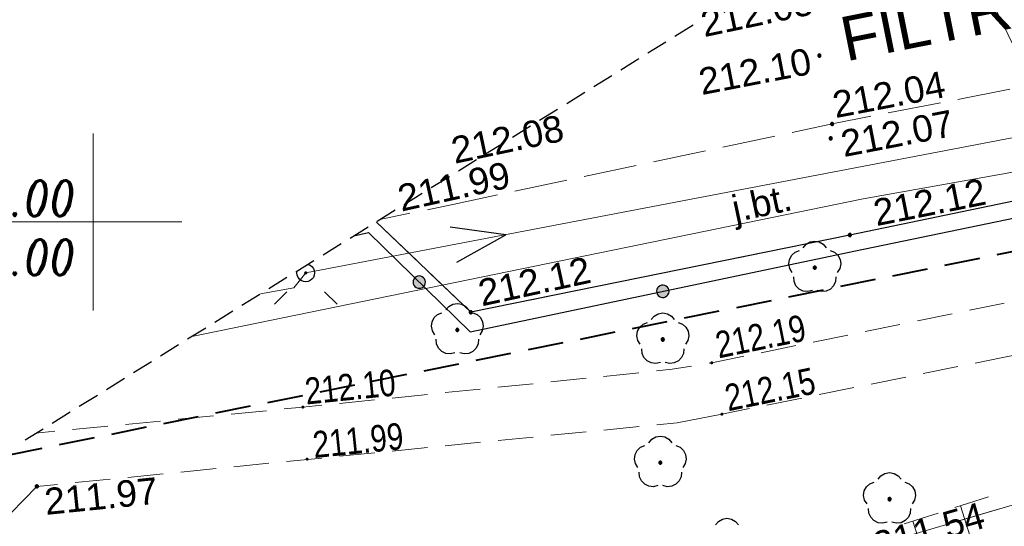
# Model space of a CAD drawing. Header units: metres. Extents: x 7419414 to 7419803, y 5549484 to 5549731.
# Tile 24 of 102: x 7419448 to 7419476, y 5549641 to 5549656. Entities that reach past the tile are written whole.
import ezdxf

# ---------------------------------------------------------------- set-up
doc = ezdxf.new("R2010")
doc.units = ezdxf.units.M
doc.header["$MEASUREMENT"] = 0
doc.layers.get('0').update_dxf_attribs({"color": 250})
for name, color, linetype, lineweight in [('EGDE', 7, 'Continuous', 13), ('EGKK', 82, 'Continuous', 13), ('EGUG', 96, 'Continuous', 13), ('GELULI_O', 7, 'Continuous', 13), ('KTCR02', 18, 'Continuous', 13), ('LINIE ROZGRANICZAJĄCE MPZP', 212, 'Continuous', 0), ('OTKC', 7, 'Continuous', 13), ('OTKJ', 7, 'Continuous', 13), ('OTKJ_O', 7, 'Continuous', 13), ('OTKK', 7, 'Continuous', 30), ('OTOO', 7, 'Continuous', 30), ('OTRK', 7, 'Continuous', 13), ('OTRS_O', 7, 'Continuous', 13), ('RTPW02', 250, 'Continuous', 0), ('SUEP', 1, 'Continuous', 13), ('sutp', 250, 'Continuous', 0), ('UEEPA_512', 250, 'Continuous', 0), ('Zakres', 7, 'Continuous', 0)]:
    doc.layers.add(name, color=color, linetype=linetype, lineweight=lineweight)
doc.styles.add('Arial', font='arial.ttf')

# ---------------------------------------------------------------- blocks, each defined once
blk = doc.blocks.new('RTPW02')
at = {"layer": 'RTPW02', "linetype": 'Continuous', "lineweight": 13}
h = blk.add_hatch(color=250, dxfattribs=at)
edge = h.paths.add_edge_path()
edge.add_arc((0, 0), 0.0045, 0, 360)

msp = doc.modelspace()

# ---------------------------------------------------------------- hatches: boundary and pattern name
at = {"linetype": 'Continuous'}
for points in [[(7419470.5, 5549654.655), (7419470.488, 5549654.657), (7419470.478, 5549654.661), (7419470.468, 5549654.668), (7419470.461, 5549654.677), (7419470.457, 5549654.688), (7419470.455, 5549654.7), (7419470.457, 5549654.712), (7419470.461, 5549654.722), (7419470.468, 5549654.732), (7419470.478, 5549654.739), (7419470.488, 5549654.743), (7419470.5, 5549654.745), (7419470.512, 5549654.743), (7419470.522, 5549654.739), (7419470.532, 5549654.732), (7419470.539, 5549654.722), (7419470.543, 5549654.712), (7419470.545, 5549654.7), (7419470.543, 5549654.688), (7419470.539, 5549654.677), (7419470.532, 5549654.668), (7419470.522, 5549654.661), (7419470.512, 5549654.657)], [(7419470.86, 5549652.725), (7419470.848, 5549652.727), (7419470.838, 5549652.731), (7419470.828, 5549652.738), (7419470.821, 5549652.747), (7419470.817, 5549652.758), (7419470.815, 5549652.77), (7419470.817, 5549652.782), (7419470.821, 5549652.792), (7419470.828, 5549652.802), (7419470.838, 5549652.809), (7419470.848, 5549652.813), (7419470.86, 5549652.815), (7419470.872, 5549652.813), (7419470.883, 5549652.809), (7419470.892, 5549652.802), (7419470.899, 5549652.792), (7419470.903, 5549652.782), (7419470.905, 5549652.77), (7419470.903, 5549652.758), (7419470.899, 5549652.747), (7419470.892, 5549652.738), (7419470.883, 5549652.731), (7419470.872, 5549652.727)], [(7419470.82, 5549652.315), (7419470.808, 5549652.317), (7419470.798, 5549652.321), (7419470.788, 5549652.328), (7419470.781, 5549652.338), (7419470.777, 5549652.348), (7419470.775, 5549652.36), (7419470.777, 5549652.372), (7419470.781, 5549652.383), (7419470.788, 5549652.392), (7419470.798, 5549652.399), (7419470.808, 5549652.403), (7419470.82, 5549652.405), (7419470.832, 5549652.403), (7419470.843, 5549652.399), (7419470.852, 5549652.392), (7419470.859, 5549652.383), (7419470.863, 5549652.372), (7419470.865, 5549652.36), (7419470.863, 5549652.348), (7419470.859, 5549652.338), (7419470.852, 5549652.328), (7419470.843, 5549652.321), (7419470.832, 5549652.317)], [(7419471.36, 5549649.585), (7419471.348, 5549649.587), (7419471.338, 5549649.591), (7419471.328, 5549649.598), (7419471.321, 5549649.608), (7419471.317, 5549649.618), (7419471.315, 5549649.63), (7419471.317, 5549649.642), (7419471.321, 5549649.653), (7419471.328, 5549649.662), (7419471.338, 5549649.669), (7419471.348, 5549649.673), (7419471.36, 5549649.675), (7419471.372, 5549649.673), (7419471.383, 5549649.669), (7419471.392, 5549649.662), (7419471.399, 5549649.653), (7419471.403, 5549649.642), (7419471.405, 5549649.63), (7419471.403, 5549649.618), (7419471.399, 5549649.608), (7419471.392, 5549649.598), (7419471.383, 5549649.591), (7419471.372, 5549649.587)], [(7419470.37, 5549648.665), (7419470.356, 5549648.667), (7419470.344, 5549648.674), (7419470.334, 5549648.684), (7419470.327, 5549648.696), (7419470.325, 5549648.71), (7419470.327, 5549648.724), (7419470.334, 5549648.736), (7419470.344, 5549648.746), (7419470.356, 5549648.753), (7419470.37, 5549648.755), (7419470.384, 5549648.753), (7419470.396, 5549648.746), (7419470.406, 5549648.736), (7419470.413, 5549648.724), (7419470.415, 5549648.71), (7419470.413, 5549648.696), (7419470.406, 5549648.684), (7419470.396, 5549648.674), (7419470.384, 5549648.667)], [(7419459.207, 5549648.125), (7419459.162, 5549648.13), (7419459.119, 5549648.147), (7419459.083, 5549648.175), (7419459.055, 5549648.211), (7419459.037, 5549648.253), (7419459.03, 5549648.298), (7419459.035, 5549648.343), (7419459.052, 5549648.386), (7419459.08, 5549648.422), (7419459.116, 5549648.45), (7419459.158, 5549648.468), (7419459.203, 5549648.475), (7419459.248, 5549648.47), (7419459.291, 5549648.453), (7419459.327, 5549648.425), (7419459.355, 5549648.389), (7419459.373, 5549648.347), (7419459.38, 5549648.302), (7419459.375, 5549648.257), (7419459.358, 5549648.214), (7419459.33, 5549648.178), (7419459.294, 5549648.15), (7419459.252, 5549648.132)], [(7419459.207, 5549648.125), (7419459.162, 5549648.13), (7419459.119, 5549648.147), (7419459.083, 5549648.175), (7419459.055, 5549648.211), (7419459.037, 5549648.253), (7419459.03, 5549648.298), (7419459.035, 5549648.343), (7419459.052, 5549648.386), (7419459.08, 5549648.422), (7419459.116, 5549648.45), (7419459.158, 5549648.468), (7419459.203, 5549648.475), (7419459.248, 5549648.47), (7419459.291, 5549648.453), (7419459.327, 5549648.425), (7419459.355, 5549648.389), (7419459.373, 5549648.347), (7419459.38, 5549648.302), (7419459.375, 5549648.257), (7419459.358, 5549648.214), (7419459.33, 5549648.178), (7419459.294, 5549648.15), (7419459.252, 5549648.132)], [(7419466.07, 5549647.865), (7419466.025, 5549647.874), (7419465.984, 5549647.894), (7419465.95, 5549647.923), (7419465.924, 5549647.961), (7419465.909, 5549648.004), (7419465.905, 5549648.05), (7419465.914, 5549648.095), (7419465.934, 5549648.136), (7419465.963, 5549648.17), (7419466.001, 5549648.196), (7419466.044, 5549648.211), (7419466.09, 5549648.215), (7419466.135, 5549648.206), (7419466.176, 5549648.186), (7419466.21, 5549648.157), (7419466.236, 5549648.119), (7419466.251, 5549648.076), (7419466.255, 5549648.03), (7419466.246, 5549647.985), (7419466.226, 5549647.944), (7419466.197, 5549647.91), (7419466.159, 5549647.884), (7419466.116, 5549647.869)], [(7419466.07, 5549647.865), (7419466.025, 5549647.874), (7419465.984, 5549647.894), (7419465.95, 5549647.923), (7419465.924, 5549647.961), (7419465.909, 5549648.004), (7419465.905, 5549648.05), (7419465.914, 5549648.095), (7419465.934, 5549648.136), (7419465.963, 5549648.17), (7419466.001, 5549648.196), (7419466.044, 5549648.211), (7419466.09, 5549648.215), (7419466.135, 5549648.206), (7419466.176, 5549648.186), (7419466.21, 5549648.157), (7419466.236, 5549648.119), (7419466.251, 5549648.076), (7419466.255, 5549648.03), (7419466.246, 5549647.985), (7419466.226, 5549647.944), (7419466.197, 5549647.91), (7419466.159, 5549647.884), (7419466.116, 5549647.869)], [(7419460.66, 5549647.405), (7419460.648, 5549647.407), (7419460.637, 5549647.411), (7419460.628, 5549647.418), (7419460.621, 5549647.428), (7419460.617, 5549647.438), (7419460.615, 5549647.45), (7419460.617, 5549647.462), (7419460.621, 5549647.473), (7419460.628, 5549647.482), (7419460.637, 5549647.489), (7419460.648, 5549647.493), (7419460.66, 5549647.495), (7419460.672, 5549647.493), (7419460.682, 5549647.489), (7419460.692, 5549647.482), (7419460.699, 5549647.473), (7419460.703, 5549647.462), (7419460.705, 5549647.45), (7419460.703, 5549647.438), (7419460.699, 5549647.428), (7419460.692, 5549647.418), (7419460.682, 5549647.411), (7419460.672, 5549647.407)], [(7419460.28, 5549646.905), (7419460.266, 5549646.907), (7419460.254, 5549646.914), (7419460.244, 5549646.924), (7419460.237, 5549646.936), (7419460.235, 5549646.95), (7419460.237, 5549646.964), (7419460.244, 5549646.976), (7419460.254, 5549646.986), (7419460.266, 5549646.993), (7419460.28, 5549646.995), (7419460.294, 5549646.993), (7419460.306, 5549646.986), (7419460.316, 5549646.976), (7419460.323, 5549646.964), (7419460.325, 5549646.95), (7419460.323, 5549646.936), (7419460.316, 5549646.924), (7419460.306, 5549646.914), (7419460.294, 5549646.907)], [(7419466.08, 5549646.635), (7419466.066, 5549646.637), (7419466.054, 5549646.644), (7419466.044, 5549646.654), (7419466.037, 5549646.666), (7419466.035, 5549646.68), (7419466.037, 5549646.694), (7419466.044, 5549646.706), (7419466.054, 5549646.716), (7419466.066, 5549646.723), (7419466.08, 5549646.725), (7419466.094, 5549646.723), (7419466.106, 5549646.716), (7419466.116, 5549646.706), (7419466.123, 5549646.694), (7419466.125, 5549646.68), (7419466.123, 5549646.666), (7419466.116, 5549646.654), (7419466.106, 5549646.644), (7419466.094, 5549646.637)], [(7419466.01, 5549643.155), (7419465.996, 5549643.157), (7419465.984, 5549643.164), (7419465.974, 5549643.174), (7419465.967, 5549643.186), (7419465.965, 5549643.2), (7419465.967, 5549643.214), (7419465.974, 5549643.226), (7419465.984, 5549643.236), (7419465.996, 5549643.243), (7419466.01, 5549643.245), (7419466.024, 5549643.243), (7419466.036, 5549643.236), (7419466.046, 5549643.226), (7419466.053, 5549643.214), (7419466.055, 5549643.2), (7419466.053, 5549643.186), (7419466.046, 5549643.174), (7419466.036, 5549643.164), (7419466.024, 5549643.157)], [(7419448.41, 5549642.485), (7419448.398, 5549642.487), (7419448.388, 5549642.491), (7419448.378, 5549642.498), (7419448.371, 5549642.507), (7419448.367, 5549642.518), (7419448.365, 5549642.53), (7419448.367, 5549642.542), (7419448.371, 5549642.552), (7419448.378, 5549642.562), (7419448.388, 5549642.569), (7419448.398, 5549642.573), (7419448.41, 5549642.575), (7419448.422, 5549642.573), (7419448.433, 5549642.569), (7419448.442, 5549642.562), (7419448.449, 5549642.552), (7419448.453, 5549642.542), (7419448.455, 5549642.53), (7419448.453, 5549642.518), (7419448.449, 5549642.507), (7419448.442, 5549642.498), (7419448.433, 5549642.491), (7419448.422, 5549642.487)], [(7419472.48, 5549642.125), (7419472.466, 5549642.127), (7419472.454, 5549642.134), (7419472.444, 5549642.144), (7419472.437, 5549642.156), (7419472.435, 5549642.17), (7419472.437, 5549642.184), (7419472.444, 5549642.196), (7419472.454, 5549642.206), (7419472.466, 5549642.213), (7419472.48, 5549642.215), (7419472.494, 5549642.213), (7419472.506, 5549642.206), (7419472.516, 5549642.196), (7419472.523, 5549642.184), (7419472.525, 5549642.17), (7419472.523, 5549642.156), (7419472.516, 5549642.144), (7419472.506, 5549642.134), (7419472.494, 5549642.127)]]:
    msp.add_hatch(color=0, dxfattribs=at).paths.add_polyline_path(points)
msp.add_hatch(color=0).paths.add_polyline_path([(7419456.002, 5549648.515), (7419455.99, 5549648.516), (7419455.98, 5549648.52), (7419455.97, 5549648.526), (7419455.963, 5549648.534), (7419455.958, 5549648.544), (7419455.955, 5549648.554), (7419455.955, 5549648.566), (7419455.959, 5549648.578), (7419455.965, 5549648.589), (7419455.976, 5549648.598), (7419455.987, 5549648.603), (7419455.999, 5549648.605), (7419456.012, 5549648.603), (7419456.021, 5549648.6), (7419456.03, 5549648.593), (7419456.038, 5549648.584), (7419456.043, 5549648.573), (7419456.045, 5549648.561), (7419456.044, 5549648.552), (7419456.041, 5549648.541), (7419456.033, 5549648.53), (7419456.025, 5549648.522), (7419456.014, 5549648.517)])

# ---------------------------------------------------------------- linework, layer by layer
at = {"color": 0, "linetype": 'Continuous', "flags": 128}
for points in [[(7419470.455, 5549654.7), (7419470.457, 5549654.688), (7419470.461, 5549654.677), (7419470.468, 5549654.668), (7419470.478, 5549654.661), (7419470.488, 5549654.657), (7419470.5, 5549654.655), (7419470.512, 5549654.657), (7419470.522, 5549654.661), (7419470.532, 5549654.668), (7419470.539, 5549654.677), (7419470.543, 5549654.688), (7419470.545, 5549654.7), (7419470.543, 5549654.712), (7419470.539, 5549654.722), (7419470.532, 5549654.732), (7419470.522, 5549654.739), (7419470.512, 5549654.743), (7419470.5, 5549654.745), (7419470.488, 5549654.743), (7419470.478, 5549654.739), (7419470.468, 5549654.732), (7419470.461, 5549654.722), (7419470.457, 5549654.712), (7419470.455, 5549654.7)], [(7419470.815, 5549652.77), (7419470.817, 5549652.758), (7419470.821, 5549652.747), (7419470.828, 5549652.738), (7419470.838, 5549652.731), (7419470.848, 5549652.727), (7419470.86, 5549652.725), (7419470.872, 5549652.727), (7419470.883, 5549652.731), (7419470.892, 5549652.738), (7419470.899, 5549652.747), (7419470.903, 5549652.758), (7419470.905, 5549652.77), (7419470.903, 5549652.782), (7419470.899, 5549652.792), (7419470.892, 5549652.802), (7419470.883, 5549652.809), (7419470.872, 5549652.813), (7419470.86, 5549652.815), (7419470.848, 5549652.813), (7419470.838, 5549652.809), (7419470.828, 5549652.802), (7419470.821, 5549652.792), (7419470.817, 5549652.782), (7419470.815, 5549652.77)], [(7419470.775, 5549652.36), (7419470.777, 5549652.348), (7419470.781, 5549652.338), (7419470.788, 5549652.328), (7419470.798, 5549652.321), (7419470.808, 5549652.317), (7419470.82, 5549652.315), (7419470.832, 5549652.317), (7419470.843, 5549652.321), (7419470.852, 5549652.328), (7419470.859, 5549652.338), (7419470.863, 5549652.348), (7419470.865, 5549652.36), (7419470.863, 5549652.372), (7419470.859, 5549652.383), (7419470.852, 5549652.392), (7419470.843, 5549652.399), (7419470.832, 5549652.403), (7419470.82, 5549652.405), (7419470.808, 5549652.403), (7419470.798, 5549652.399), (7419470.788, 5549652.392), (7419470.781, 5549652.383), (7419470.777, 5549652.372), (7419470.775, 5549652.36)], [(7419471.315, 5549649.63), (7419471.317, 5549649.618), (7419471.321, 5549649.608), (7419471.328, 5549649.598), (7419471.338, 5549649.591), (7419471.348, 5549649.587), (7419471.36, 5549649.585), (7419471.372, 5549649.587), (7419471.383, 5549649.591), (7419471.392, 5549649.598), (7419471.399, 5549649.608), (7419471.403, 5549649.618), (7419471.405, 5549649.63), (7419471.403, 5549649.642), (7419471.399, 5549649.653), (7419471.392, 5549649.662), (7419471.383, 5549649.669), (7419471.372, 5549649.673), (7419471.36, 5549649.675), (7419471.348, 5549649.673), (7419471.338, 5549649.669), (7419471.328, 5549649.662), (7419471.321, 5549649.653), (7419471.317, 5549649.642), (7419471.315, 5549649.63)], [(7419470.37, 5549648.665), (7419470.384, 5549648.667), (7419470.396, 5549648.674), (7419470.406, 5549648.684), (7419470.413, 5549648.696), (7419470.415, 5549648.71), (7419470.413, 5549648.724), (7419470.406, 5549648.736), (7419470.396, 5549648.746), (7419470.384, 5549648.753), (7419470.37, 5549648.755), (7419470.356, 5549648.753), (7419470.344, 5549648.746), (7419470.334, 5549648.736), (7419470.327, 5549648.724), (7419470.325, 5549648.71), (7419470.327, 5549648.696), (7419470.334, 5549648.684), (7419470.344, 5549648.674), (7419470.356, 5549648.667), (7419470.37, 5549648.665)], [(7419459.08, 5549648.422), (7419459.052, 5549648.386), (7419459.035, 5549648.343), (7419459.03, 5549648.298), (7419459.037, 5549648.253), (7419459.055, 5549648.211), (7419459.083, 5549648.175), (7419459.119, 5549648.147), (7419459.162, 5549648.13), (7419459.207, 5549648.125), (7419459.252, 5549648.132), (7419459.294, 5549648.15), (7419459.33, 5549648.178), (7419459.358, 5549648.214), (7419459.375, 5549648.257), (7419459.38, 5549648.302), (7419459.373, 5549648.347), (7419459.355, 5549648.389), (7419459.327, 5549648.425), (7419459.291, 5549648.453), (7419459.248, 5549648.47), (7419459.203, 5549648.475), (7419459.158, 5549648.468), (7419459.116, 5549648.45), (7419459.08, 5549648.422)], [(7419459.08, 5549648.422), (7419459.052, 5549648.386), (7419459.035, 5549648.343), (7419459.03, 5549648.298), (7419459.037, 5549648.253), (7419459.055, 5549648.211), (7419459.083, 5549648.175), (7419459.119, 5549648.147), (7419459.162, 5549648.13), (7419459.207, 5549648.125), (7419459.252, 5549648.132), (7419459.294, 5549648.15), (7419459.33, 5549648.178), (7419459.358, 5549648.214), (7419459.375, 5549648.257), (7419459.38, 5549648.302), (7419459.373, 5549648.347), (7419459.355, 5549648.389), (7419459.327, 5549648.425), (7419459.291, 5549648.453), (7419459.248, 5549648.47), (7419459.203, 5549648.475), (7419459.158, 5549648.468), (7419459.116, 5549648.45), (7419459.08, 5549648.422)], [(7419465.909, 5549648.004), (7419465.924, 5549647.961), (7419465.95, 5549647.923), (7419465.984, 5549647.894), (7419466.025, 5549647.874), (7419466.07, 5549647.865), (7419466.116, 5549647.869), (7419466.159, 5549647.884), (7419466.197, 5549647.91), (7419466.226, 5549647.944), (7419466.246, 5549647.985), (7419466.255, 5549648.03), (7419466.251, 5549648.076), (7419466.236, 5549648.119), (7419466.21, 5549648.157), (7419466.176, 5549648.186), (7419466.135, 5549648.206), (7419466.09, 5549648.215), (7419466.044, 5549648.211), (7419466.001, 5549648.196), (7419465.963, 5549648.17), (7419465.934, 5549648.136), (7419465.914, 5549648.095), (7419465.905, 5549648.05), (7419465.909, 5549648.004)], [(7419465.909, 5549648.004), (7419465.924, 5549647.961), (7419465.95, 5549647.923), (7419465.984, 5549647.894), (7419466.025, 5549647.874), (7419466.07, 5549647.865), (7419466.116, 5549647.869), (7419466.159, 5549647.884), (7419466.197, 5549647.91), (7419466.226, 5549647.944), (7419466.246, 5549647.985), (7419466.255, 5549648.03), (7419466.251, 5549648.076), (7419466.236, 5549648.119), (7419466.21, 5549648.157), (7419466.176, 5549648.186), (7419466.135, 5549648.206), (7419466.09, 5549648.215), (7419466.044, 5549648.211), (7419466.001, 5549648.196), (7419465.963, 5549648.17), (7419465.934, 5549648.136), (7419465.914, 5549648.095), (7419465.905, 5549648.05), (7419465.909, 5549648.004)], [(7419460.615, 5549647.45), (7419460.617, 5549647.438), (7419460.621, 5549647.428), (7419460.628, 5549647.418), (7419460.637, 5549647.411), (7419460.648, 5549647.407), (7419460.66, 5549647.405), (7419460.672, 5549647.407), (7419460.682, 5549647.411), (7419460.692, 5549647.418), (7419460.699, 5549647.428), (7419460.703, 5549647.438), (7419460.705, 5549647.45), (7419460.703, 5549647.462), (7419460.699, 5549647.473), (7419460.692, 5549647.482), (7419460.682, 5549647.489), (7419460.672, 5549647.493), (7419460.66, 5549647.495), (7419460.648, 5549647.493), (7419460.637, 5549647.489), (7419460.628, 5549647.482), (7419460.621, 5549647.473), (7419460.617, 5549647.462), (7419460.615, 5549647.45)], [(7419460.28, 5549646.905), (7419460.294, 5549646.907), (7419460.306, 5549646.914), (7419460.316, 5549646.924), (7419460.323, 5549646.936), (7419460.325, 5549646.95), (7419460.323, 5549646.964), (7419460.316, 5549646.976), (7419460.306, 5549646.986), (7419460.294, 5549646.993), (7419460.28, 5549646.995), (7419460.266, 5549646.993), (7419460.254, 5549646.986), (7419460.244, 5549646.976), (7419460.237, 5549646.964), (7419460.235, 5549646.95), (7419460.237, 5549646.936), (7419460.244, 5549646.924), (7419460.254, 5549646.914), (7419460.266, 5549646.907), (7419460.28, 5549646.905)], [(7419466.08, 5549646.635), (7419466.094, 5549646.637), (7419466.106, 5549646.644), (7419466.116, 5549646.654), (7419466.123, 5549646.666), (7419466.125, 5549646.68), (7419466.123, 5549646.694), (7419466.116, 5549646.706), (7419466.106, 5549646.716), (7419466.094, 5549646.723), (7419466.08, 5549646.725), (7419466.066, 5549646.723), (7419466.054, 5549646.716), (7419466.044, 5549646.706), (7419466.037, 5549646.694), (7419466.035, 5549646.68), (7419466.037, 5549646.666), (7419466.044, 5549646.654), (7419466.054, 5549646.644), (7419466.066, 5549646.637), (7419466.08, 5549646.635)], [(7419466.01, 5549643.155), (7419466.024, 5549643.157), (7419466.036, 5549643.164), (7419466.046, 5549643.174), (7419466.053, 5549643.186), (7419466.055, 5549643.2), (7419466.053, 5549643.214), (7419466.046, 5549643.226), (7419466.036, 5549643.236), (7419466.024, 5549643.243), (7419466.01, 5549643.245), (7419465.996, 5549643.243), (7419465.984, 5549643.236), (7419465.974, 5549643.226), (7419465.967, 5549643.214), (7419465.965, 5549643.2), (7419465.967, 5549643.186), (7419465.974, 5549643.174), (7419465.984, 5549643.164), (7419465.996, 5549643.157), (7419466.01, 5549643.155)], [(7419448.365, 5549642.53), (7419448.367, 5549642.518), (7419448.371, 5549642.507), (7419448.378, 5549642.498), (7419448.388, 5549642.491), (7419448.398, 5549642.487), (7419448.41, 5549642.485), (7419448.422, 5549642.487), (7419448.433, 5549642.491), (7419448.442, 5549642.498), (7419448.449, 5549642.507), (7419448.453, 5549642.518), (7419448.455, 5549642.53), (7419448.453, 5549642.542), (7419448.449, 5549642.552), (7419448.442, 5549642.562), (7419448.433, 5549642.569), (7419448.422, 5549642.573), (7419448.41, 5549642.575), (7419448.398, 5549642.573), (7419448.388, 5549642.569), (7419448.378, 5549642.562), (7419448.371, 5549642.552), (7419448.367, 5549642.542), (7419448.365, 5549642.53)], [(7419472.48, 5549642.125), (7419472.494, 5549642.127), (7419472.506, 5549642.134), (7419472.516, 5549642.144), (7419472.523, 5549642.156), (7419472.525, 5549642.17), (7419472.523, 5549642.184), (7419472.516, 5549642.196), (7419472.506, 5549642.206), (7419472.494, 5549642.213), (7419472.48, 5549642.215), (7419472.466, 5549642.213), (7419472.454, 5549642.206), (7419472.444, 5549642.196), (7419472.437, 5549642.184), (7419472.435, 5549642.17), (7419472.437, 5549642.156), (7419472.444, 5549642.144), (7419472.454, 5549642.134), (7419472.466, 5549642.127), (7419472.48, 5549642.125)]]:
    msp.add_lwpolyline(points, close=True, dxfattribs=at)
for points in [[(7419460.268, 5549648.867), (7419461.648, 5549649.64), (7419460.081, 5549649.849)], [(7419470.046, 5549649.273), (7419470.129, 5549649.373), (7419470.242, 5549649.437), (7419470.37, 5549649.46), (7419470.498, 5549649.437), (7419470.611, 5549649.373), (7419470.694, 5549649.273)], [(7419469.734, 5549648.576), (7419469.665, 5549648.686), (7419469.639, 5549648.813), (7419469.657, 5549648.942), (7419469.718, 5549649.057), (7419469.814, 5549649.144), (7419469.934, 5549649.192)], [(7419470.806, 5549649.192), (7419470.926, 5549649.144), (7419471.022, 5549649.057), (7419471.083, 5549648.942), (7419471.101, 5549648.813), (7419471.075, 5549648.686), (7419471.006, 5549648.576)], [(7419470.301, 5549648.064), (7419470.175, 5549648.032), (7419470.046, 5549648.046), (7419469.929, 5549648.103), (7419469.839, 5549648.197), (7419469.786, 5549648.315), (7419469.777, 5549648.445)], [(7419470.963, 5549648.445), (7419470.954, 5549648.315), (7419470.901, 5549648.197), (7419470.811, 5549648.103), (7419470.694, 5549648.046), (7419470.565, 5549648.032), (7419470.439, 5549648.064)], [(7419459.956, 5549647.513), (7419460.039, 5549647.613), (7419460.152, 5549647.677), (7419460.28, 5549647.7), (7419460.408, 5549647.677), (7419460.521, 5549647.613), (7419460.604, 5549647.513)], [(7419459.644, 5549646.816), (7419459.575, 5549646.926), (7419459.549, 5549647.053), (7419459.567, 5549647.182), (7419459.628, 5549647.297), (7419459.724, 5549647.384), (7419459.844, 5549647.432)], [(7419460.716, 5549647.432), (7419460.836, 5549647.384), (7419460.932, 5549647.297), (7419460.993, 5549647.182), (7419461.011, 5549647.053), (7419460.985, 5549646.926), (7419460.916, 5549646.816)], [(7419465.756, 5549647.243), (7419465.839, 5549647.343), (7419465.952, 5549647.407), (7419466.08, 5549647.43), (7419466.208, 5549647.407), (7419466.321, 5549647.343), (7419466.404, 5549647.243)], [(7419465.444, 5549646.546), (7419465.375, 5549646.656), (7419465.349, 5549646.783), (7419465.367, 5549646.912), (7419465.428, 5549647.027), (7419465.524, 5549647.114), (7419465.644, 5549647.162)], [(7419466.516, 5549647.162), (7419466.636, 5549647.114), (7419466.732, 5549647.027), (7419466.793, 5549646.912), (7419466.811, 5549646.783), (7419466.785, 5549646.656), (7419466.716, 5549646.546)], [(7419460.211, 5549646.304), (7419460.085, 5549646.272), (7419459.956, 5549646.286), (7419459.839, 5549646.343), (7419459.749, 5549646.437), (7419459.696, 5549646.555), (7419459.687, 5549646.685)], [(7419460.873, 5549646.685), (7419460.864, 5549646.555), (7419460.811, 5549646.437), (7419460.721, 5549646.343), (7419460.604, 5549646.286), (7419460.475, 5549646.272), (7419460.349, 5549646.304)], [(7419466.011, 5549646.034), (7419465.885, 5549646.002), (7419465.756, 5549646.016), (7419465.639, 5549646.073), (7419465.549, 5549646.167), (7419465.496, 5549646.285), (7419465.487, 5549646.415)], [(7419466.673, 5549646.415), (7419466.664, 5549646.285), (7419466.611, 5549646.167), (7419466.521, 5549646.073), (7419466.404, 5549646.016), (7419466.275, 5549646.002), (7419466.149, 5549646.034)], [(7419465.686, 5549643.763), (7419465.769, 5549643.863), (7419465.882, 5549643.927), (7419466.01, 5549643.95), (7419466.138, 5549643.927), (7419466.251, 5549643.863), (7419466.334, 5549643.763)], [(7419465.374, 5549643.066), (7419465.305, 5549643.176), (7419465.279, 5549643.303), (7419465.297, 5549643.432), (7419465.358, 5549643.547), (7419465.454, 5549643.634), (7419465.574, 5549643.682)], [(7419466.446, 5549643.682), (7419466.566, 5549643.634), (7419466.662, 5549643.547), (7419466.723, 5549643.432), (7419466.741, 5549643.303), (7419466.715, 5549643.176), (7419466.646, 5549643.066)], [(7419465.941, 5549642.554), (7419465.815, 5549642.522), (7419465.686, 5549642.536), (7419465.569, 5549642.593), (7419465.479, 5549642.687), (7419465.426, 5549642.805), (7419465.417, 5549642.935)], [(7419466.603, 5549642.935), (7419466.594, 5549642.805), (7419466.541, 5549642.687), (7419466.451, 5549642.593), (7419466.334, 5549642.536), (7419466.205, 5549642.522), (7419466.079, 5549642.554)], [(7419472.156, 5549642.733), (7419472.239, 5549642.833), (7419472.352, 5549642.897), (7419472.48, 5549642.92), (7419472.608, 5549642.897), (7419472.721, 5549642.833), (7419472.804, 5549642.733)], [(7419471.844, 5549642.036), (7419471.775, 5549642.146), (7419471.749, 5549642.273), (7419471.767, 5549642.402), (7419471.828, 5549642.517), (7419471.924, 5549642.604), (7419472.044, 5549642.652)], [(7419472.916, 5549642.652), (7419473.036, 5549642.604), (7419473.132, 5549642.517), (7419473.193, 5549642.402), (7419473.211, 5549642.273), (7419473.185, 5549642.146), (7419473.116, 5549642.036)], [(7419472.411, 5549641.524), (7419472.285, 5549641.492), (7419472.156, 5549641.506), (7419472.039, 5549641.563), (7419471.949, 5549641.657), (7419471.896, 5549641.775), (7419471.887, 5549641.905)], [(7419473.073, 5549641.905), (7419473.064, 5549641.775), (7419473.011, 5549641.657), (7419472.921, 5549641.563), (7419472.804, 5549641.506), (7419472.675, 5549641.492), (7419472.549, 5549641.524)], [(7419467.566, 5549641.443), (7419467.649, 5549641.543), (7419467.762, 5549641.607), (7419467.89, 5549641.63), (7419468.018, 5549641.607), (7419468.131, 5549641.543), (7419468.214, 5549641.443)]]:
    msp.add_lwpolyline(points, dxfattribs=at)
at = {"color": 0, "flags": 128}
for points in [[(7419456.548, 5549649.108), (7419456.53, 5549649.09)], [(7419456.057, 5549648.803), (7419456.065, 5549648.801), (7419456.125, 5549648.777), (7419456.177, 5549648.737), (7419456.217, 5549648.685), (7419456.241, 5549648.625), (7419456.25, 5549648.56), (7419456.241, 5549648.495), (7419456.217, 5549648.435), (7419456.177, 5549648.383), (7419456.125, 5549648.343), (7419456.065, 5549648.319), (7419456, 5549648.31), (7419455.935, 5549648.319), (7419455.875, 5549648.343), (7419455.823, 5549648.383), (7419455.783, 5549648.435), (7419455.759, 5549648.495), (7419455.75, 5549648.56), (7419455.757, 5549648.616)], [(7419455.116, 5549647.676), (7419455.47, 5549648.03)], [(7419456.884, 5549647.676), (7419456.53, 5549648.03)]]:
    msp.add_lwpolyline(points, dxfattribs=at)
at = {"layer": 'EGDE', "color": 250, "linetype": 'Continuous', "lineweight": 0, "flags": 128}
for points in [[(7419624.854, 5549673.89), (7419624.8, 5549673.88), (7419598.8, 5549667.39), (7419587.56, 5549665.21), (7419575.48, 5549664.19), (7419564.39, 5549662.19), (7419563.19, 5549661.96), (7419553.44, 5549661.25), (7419525.33, 5549656.97), (7419518.53, 5549654.85), (7419502.4, 5549649.81), (7419472.27, 5549640.92), (7419444.75, 5549635.91), (7419446.03, 5549630.99), (7419462.45, 5549628.77), (7419462.29, 5549628.43), (7419509.38, 5549641.39), (7419528.76, 5549648.51), (7419538.53, 5549652.48), (7419556.13, 5549655.93), (7419588.38, 5549660.2), (7419606.85, 5549663.64), (7419614.77, 5549665.7), (7419624.134, 5549667.767)], [(7419444.344, 5549641.521), (7419444.75, 5549635.91), (7419472.27, 5549640.92), (7419502.4, 5549649.81), (7419518.53, 5549654.85), (7419505.87, 5549656.71), (7419494.738, 5549662.264)]]:
    msp.add_lwpolyline(points, dxfattribs=at)
at = {"layer": 'EGKK', "color": 82, "linetype": 'Continuous', "lineweight": 13}
msp.add_line((7419475.586, 5549641.898), (7419474.147, 5549641.474), dxfattribs=at)
at = {"layer": 'EGUG', "color": 96, "linetype": 'Continuous', "lineweight": 13}
for p, q in [((7419475.586, 5549641.898), (7419475.106, 5549641.757)), ((7419475.106, 5549641.757), (7419475.586, 5549641.898)), ((7419474.627, 5549641.615), (7419474.147, 5549641.474)), ((7419474.147, 5549641.474), (7419474.627, 5549641.615))]:
    msp.add_line(p, q, dxfattribs=at)
at = {"layer": 'KTCR02', "color": 250, "linetype": 'Continuous', "lineweight": 13}
for p, q in [((7419474.244, 5549647.407), (7419473.265, 5549647.207)), ((7419472.775, 5549647.107), (7419471.795, 5549646.906)), ((7419471.305, 5549646.806), (7419470.325, 5549646.606)), ((7419469.836, 5549646.506), (7419468.856, 5549646.305)), ((7419475.68, 5549646.17), (7419476.659, 5549646.375)), ((7419463.913, 5549645.583), (7419462.918, 5549645.482)), ((7419460.928, 5549645.28), (7419459.933, 5549645.178)), ((7419462.42, 5549645.432), (7419461.425, 5549645.33)), ((7419457.943, 5549644.976), (7419456.949, 5549644.875)), ((7419459.436, 5549645.128), (7419458.441, 5549645.027)), ((7419456.451, 5549644.824), (7419455.92, 5549644.77))]:
    msp.add_line(p, q, dxfattribs=at)
at = {"layer": 'KTCR02', "color": 250, "linetype": 'Continuous', "lineweight": 13, "flags": 128}
for points in [[(7419475.714, 5549647.708), (7419475.58, 5549647.68), (7419474.734, 5549647.507)], [(7419468.366, 5549646.205), (7419467.46, 5549646.02), (7419467.386, 5549646.008)], [(7419466.892, 5549645.929), (7419466.34, 5549645.84), (7419465.902, 5549645.792)], [(7419465.405, 5549645.738), (7419464.96, 5549645.69), (7419464.41, 5549645.634)]]:
    msp.add_lwpolyline(points, dxfattribs=at)
at = {"layer": 'LINIE ROZGRANICZAJĄCE MPZP', "color": 212, "linetype": 'Continuous', "lineweight": 40}
for p, q in [((7419476.486, 5549649.267), (7419475.506, 5549649.068)), ((7419475.016, 5549648.968), (7419474.036, 5549648.77)), ((7419473.546, 5549648.67), (7419472.566, 5549648.472)), ((7419472.076, 5549648.372), (7419471.096, 5549648.174)), ((7419470.606, 5549648.074), (7419469.626, 5549647.875)), ((7419469.136, 5549647.776), (7419468.156, 5549647.577)), ((7419467.666, 5549647.478), (7419466.686, 5549647.279)), ((7419466.196, 5549647.18), (7419465.216, 5549646.981)), ((7419464.725, 5549646.882), (7419463.745, 5549646.683)), ((7419463.255, 5549646.584), (7419462.275, 5549646.385)), ((7419461.785, 5549646.286), (7419460.805, 5549646.087)), ((7419460.315, 5549645.987), (7419459.335, 5549645.789)), ((7419458.845, 5549645.689), (7419457.865, 5549645.491)), ((7419457.375, 5549645.391), (7419456.395, 5549645.193)), ((7419455.905, 5549645.093), (7419454.925, 5549644.894)), ((7419454.435, 5549644.795), (7419453.455, 5549644.596)), ((7419452.965, 5549644.497), (7419451.985, 5549644.298)), ((7419451.495, 5549644.199), (7419450.515, 5549644)), ((7419450.025, 5549643.901), (7419449.045, 5549643.702)), ((7419448.555, 5549643.603), (7419447.575, 5549643.404))]:
    msp.add_line(p, q, dxfattribs=at)
at = {"layer": 'OTKC', "color": 250, "linetype": 'Continuous', "lineweight": 13}
for p, q in [((7419475.68, 5549646.17), (7419474.901, 5549646.013)), ((7419474.411, 5549645.914), (7419473.43, 5549645.716)), ((7419472.94, 5549645.617), (7419471.96, 5549645.419)), ((7419471.47, 5549645.321), (7419470.49, 5549645.123)), ((7419470, 5549645.024), (7419469.019, 5549644.826)), ((7419453.895, 5549644.572), (7419454.89, 5549644.669)), ((7419455.387, 5549644.718), (7419455.92, 5549644.77)), ((7419468.529, 5549644.727), (7419467.75, 5549644.57)), ((7419450.909, 5549644.28), (7419451.904, 5549644.377)), ((7419452.402, 5549644.426), (7419453.397, 5549644.523)), ((7419467.75, 5549644.57), (7419466.49, 5549644.33)), ((7419448.386, 5549644.034), (7419448.918, 5549644.086)), ((7419449.416, 5549644.134), (7419450.411, 5549644.232)), ((7419463.918, 5549644.074), (7419462.923, 5549643.975)), ((7419465.411, 5549644.223), (7419464.416, 5549644.123)), ((7419466.49, 5549644.33), (7419465.908, 5549644.272)), ((7419462.425, 5549643.925), (7419461.43, 5549643.826)), ((7419459.44, 5549643.628), (7419458.445, 5549643.529)), ((7419460.933, 5549643.777), (7419459.938, 5549643.678)), ((7419456.455, 5549643.331), (7419455.46, 5549643.232)), ((7419457.948, 5549643.48), (7419456.952, 5549643.38)), ((7419453.47, 5549643.034), (7419452.475, 5549642.935)), ((7419454.962, 5549643.182), (7419453.967, 5549643.083)), ((7419450.484, 5549642.737), (7419449.489, 5549642.637)), ((7419451.977, 5549642.885), (7419450.982, 5549642.786)), ((7419448.41, 5549642.53), (7419447.68, 5549641.77)), ((7419448.992, 5549642.588), (7419448.41, 5549642.53))]:
    msp.add_line(p, q, dxfattribs=at)
at = {"layer": 'OTKJ', "color": 250, "linetype": 'Continuous', "lineweight": 13}
for p, q in [((7419475.88, 5549653.747), (7419474.407, 5549653.461)), ((7419475.88, 5549653.747), (7419474.407, 5549653.461)), ((7419473.916, 5549653.365), (7419472.444, 5549653.078)), ((7419473.916, 5549653.365), (7419472.444, 5549653.078)), ((7419471.953, 5549652.983), (7419470.86, 5549652.77)), ((7419471.953, 5549652.983), (7419470.86, 5549652.77)), ((7419470.86, 5549652.77), (7419469.727, 5549652.529)), ((7419470.86, 5549652.77), (7419469.727, 5549652.529)), ((7419469.238, 5549652.425), (7419467.771, 5549652.113)), ((7419469.238, 5549652.425), (7419467.771, 5549652.113)), ((7419467.282, 5549652.009), (7419465.815, 5549651.697)), ((7419467.282, 5549652.009), (7419465.815, 5549651.697)), ((7419465.325, 5549651.593), (7419463.858, 5549651.281)), ((7419465.325, 5549651.593), (7419463.858, 5549651.281)), ((7419463.369, 5549651.177), (7419461.902, 5549650.865)), ((7419463.369, 5549651.177), (7419461.902, 5549650.865)), ((7419461.413, 5549650.761), (7419460.28, 5549650.52)), ((7419461.413, 5549650.761), (7419460.28, 5549650.52)), ((7419460.28, 5549650.52), (7419459.433, 5549650.345)), ((7419460.28, 5549650.52), (7419459.433, 5549650.345)), ((7419475.151, 5549650.415), (7419476.62, 5549650.719)), ((7419458.943, 5549650.245), (7419458.096, 5549650.07)), ((7419458.943, 5549650.245), (7419458.096, 5549650.07)), ((7419473.193, 5549650.01), (7419474.662, 5549650.314)), ((7419457.988, 5549650.003), (7419459.143, 5549648.899)), ((7419471.36, 5549649.63), (7419472.703, 5549649.908)), ((7419470.174, 5549649.388), (7419471.36, 5549649.63)), ((7419468.215, 5549648.989), (7419469.685, 5549649.289)), ((7419466.255, 5549648.59), (7419467.725, 5549648.889)), ((7419459.505, 5549648.554), (7419460.66, 5549647.45)), ((7419464.295, 5549648.191), (7419465.765, 5549648.49)), ((7419462.335, 5549647.791), (7419463.805, 5549648.091)), ((7419460.66, 5549647.45), (7419461.846, 5549647.692))]:
    msp.add_line(p, q, dxfattribs=at)
at = {"layer": 'OTKK', "color": 250, "linetype": 'Continuous', "lineweight": 30, "flags": 128}
msp.add_lwpolyline([(7419483.58, 5549655.26), (7419482.37, 5549651.91), (7419471.36, 5549649.63), (7419460.66, 5549647.45), (7419457.988, 5549650.003)], dxfattribs=at)
at = {"layer": 'OTOO', "color": 250, "linetype": 'Continuous', "lineweight": 30, "flags": 128}
msp.add_lwpolyline([(7419457.359, 5549649.612), (7419457.77, 5549649.7), (7419460.64, 5549646.9), (7419471.52, 5549649.18), (7419482.7, 5549651.5), (7419483.66, 5549654.01)], dxfattribs=at)
at = {"layer": 'OTRK', "color": 250, "linetype": 'Continuous', "lineweight": 13}
for p, q in [((7419475.277, 5549642.238), (7419474.325, 5549641.932)), ((7419474.48, 5549641.982), (7419474.919, 5549640.618)), ((7419473.849, 5549641.778), (7419472.897, 5549641.472)), ((7419473.134, 5549641.548), (7419473.919, 5549639.111))]:
    msp.add_line(p, q, dxfattribs=at)
at = {"layer": 'SUEP', "color": 1, "linetype": 'Continuous', "lineweight": 13, "flags": 128}
for points in [[(7419625.288, 5549677.577), (7419619.55, 5549677.45), (7419583.02, 5549671.95), (7419555.17, 5549667.66), (7419521.19, 5549661.03), (7419486.18, 5549654.33), (7419456, 5549648.56)], [(7419452.786, 5549646.769), (7419471.74, 5549650.65), (7419497.49, 5549655.25)], [(7419454.724, 5549647.974), (7419455.66, 5549648.14), (7419456, 5549648.56)]]:
    msp.add_lwpolyline(points, dxfattribs=at)
at = {"layer": 'sutp', "color": 30, "linetype": 'Continuous', "lineweight": 13}
msp.add_line((7419473.739, 5549659.569), (7419487.59, 5549631.16), dxfattribs=at)
at = {"layer": 'UEEPA_512', "color": 250, "linetype": 'Continuous', "lineweight": 0}
for p, q in [((7419450, 5549652.5), (7419450, 5549647.5)), ((7419447.5, 5549650), (7419452.5, 5549650))]:
    msp.add_line(p, q, dxfattribs=at)
at = {"layer": 'Zakres', "color": 5, "linetype": 'Continuous', "lineweight": 30}
for p, q in [((7419466.424, 5549655.248), (7419466.934, 5549655.565)), ((7419466.424, 5549655.248), (7419466.934, 5549655.565)), ((7419465.66, 5549654.773), (7419466.169, 5549655.089)), ((7419465.66, 5549654.773), (7419466.169, 5549655.089)), ((7419464.896, 5549654.298), (7419465.405, 5549654.614)), ((7419464.896, 5549654.298), (7419465.405, 5549654.614)), ((7419464.131, 5549653.822), (7419464.641, 5549654.139)), ((7419464.131, 5549653.822), (7419464.641, 5549654.139)), ((7419463.367, 5549653.347), (7419463.876, 5549653.664)), ((7419463.367, 5549653.347), (7419463.876, 5549653.664)), ((7419462.603, 5549652.872), (7419463.112, 5549653.189)), ((7419462.603, 5549652.872), (7419463.112, 5549653.189)), ((7419461.838, 5549652.397), (7419462.348, 5549652.714)), ((7419461.838, 5549652.397), (7419462.348, 5549652.714)), ((7419461.074, 5549651.922), (7419461.583, 5549652.238)), ((7419461.074, 5549651.922), (7419461.583, 5549652.238)), ((7419460.31, 5549651.446), (7419460.819, 5549651.763)), ((7419460.31, 5549651.446), (7419460.819, 5549651.763)), ((7419459.545, 5549650.971), (7419460.055, 5549651.288)), ((7419459.545, 5549650.971), (7419460.055, 5549651.288)), ((7419458.781, 5549650.496), (7419459.29, 5549650.813)), ((7419458.781, 5549650.496), (7419459.29, 5549650.813)), ((7419458.017, 5549650.021), (7419458.526, 5549650.338)), ((7419458.017, 5549650.021), (7419458.526, 5549650.338)), ((7419457.252, 5549649.546), (7419457.762, 5549649.863)), ((7419457.252, 5549649.546), (7419457.762, 5549649.863)), ((7419456.488, 5549649.071), (7419456.997, 5549649.387)), ((7419456.488, 5549649.071), (7419456.997, 5549649.387)), ((7419455.724, 5549648.595), (7419456.233, 5549648.912)), ((7419455.724, 5549648.595), (7419456.233, 5549648.912)), ((7419454.959, 5549648.12), (7419455.469, 5549648.437)), ((7419454.959, 5549648.12), (7419455.469, 5549648.437)), ((7419454.195, 5549647.645), (7419454.704, 5549647.962)), ((7419454.195, 5549647.645), (7419454.704, 5549647.962)), ((7419453.431, 5549647.17), (7419453.94, 5549647.487)), ((7419453.431, 5549647.17), (7419453.94, 5549647.487)), ((7419452.666, 5549646.695), (7419453.176, 5549647.011)), ((7419452.666, 5549646.695), (7419453.176, 5549647.011)), ((7419451.902, 5549646.219), (7419452.411, 5549646.536)), ((7419451.902, 5549646.219), (7419452.411, 5549646.536)), ((7419451.138, 5549645.744), (7419451.647, 5549646.061)), ((7419451.138, 5549645.744), (7419451.647, 5549646.061)), ((7419450.373, 5549645.269), (7419450.883, 5549645.586)), ((7419450.373, 5549645.269), (7419450.883, 5549645.586)), ((7419449.609, 5549644.794), (7419450.118, 5549645.111)), ((7419449.609, 5549644.794), (7419450.118, 5549645.111)), ((7419448.845, 5549644.319), (7419449.354, 5549644.636)), ((7419448.845, 5549644.319), (7419449.354, 5549644.636)), ((7419448.08, 5549643.844), (7419448.59, 5549644.16)), ((7419448.08, 5549643.844), (7419448.59, 5549644.16))]:
    msp.add_line(p, q, dxfattribs=at)

# ---------------------------------------------------------------- block references
at = {"layer": 'RTPW02', "color": 250, "linetype": 'Continuous', "lineweight": 13, "xscale": 10, "yscale": 10, "zscale": 10}
for p in [(7419467.46, 5549646.02), (7419455.92, 5549644.77), (7419467.75, 5549644.57), (7419456.04, 5549643.3)]:
    msp.add_blockref('RTPW02', p, dxfattribs=at)

# ---------------------------------------------------------------- texts
at = {"layer": 'GELULI_O', "color": 250, "linetype": 'Continuous', "lineweight": 0, "style": 'Arial'}
msp.add_text('FILTROWA', height=1.25, rotation=11.3015, dxfattribs=at).set_placement((7419471.25, 5549654.531))
at = {"layer": 'OTKJ_O', "color": 250, "linetype": 'Continuous', "lineweight": 0, "style": 'Arial'}
msp.add_text('j.bt.', height=0.75, rotation=12.0143, dxfattribs=at).set_placement((7419468.125, 5549649.991))
at = {"layer": 'OTRS_O', "color": 250, "linetype": 'Continuous', "lineweight": 0, "style": 'Arial'}
for s, rotation, p in [('212.05', 11.902, (7419467.25, 5549655.218)), ('212.10', 10.9179, (7419467.179, 5549653.582)), ('212.04', 10.8374, (7419470.957, 5549652.931)), ('212.08', 11.9383, (7419460.204, 5549651.641)), ('212.07', 10.8981, (7419471.192, 5549651.831)), ('211.99', 12.5247, (7419458.7, 5549650.29)), ('212.12', 11.2229, (7419472.11, 5549649.88)), ('212.12', 12.2859, (7419460.97, 5549647.614)), ('211.97', 5.7747, (7419448.666, 5549641.724)), ('211.54', 16.2496, (7419472.155, 5549640.482))]:
    msp.add_text(s, height=0.75, rotation=rotation, dxfattribs=at).set_placement(p)
at = {"layer": 'RTPW02', "color": 250, "linetype": 'Continuous', "lineweight": 13, "style": 'Arial', "width": 0.8}
for s, rotation, p in [('212.19', 11.554, (7419467.659, 5549646.145)), ('212.10', 5.811, (7419456.019, 5549644.842)), ('212.15', 11.554, (7419467.927, 5549644.651)), ('211.99', 5.811, (7419456.24, 5549643.329))]:
    msp.add_text(s, height=0.75, rotation=rotation, dxfattribs=at).set_placement(p)
at = {"layer": 'UEEPA_512', "color": 250, "linetype": 'Continuous', "lineweight": 0, "char_height": 1, "line_spacing_factor": 0.6, "style": 'Arial'}
for s, insert, attachment_point in [('\\FITALIC_1250;\\H1x;\\W0.8;X= 5549650.00', (7419449.5, 5549650.167), 9), ('\\FITALIC_1250;\\H1x;\\W0.8;Y= 7419450.00', (7419449.5, 5549649.5), 3)]:
    msp.add_mtext(s, dxfattribs=dict(at, insert=insert, attachment_point=attachment_point))

doc.saveas('drawing.dxf')
